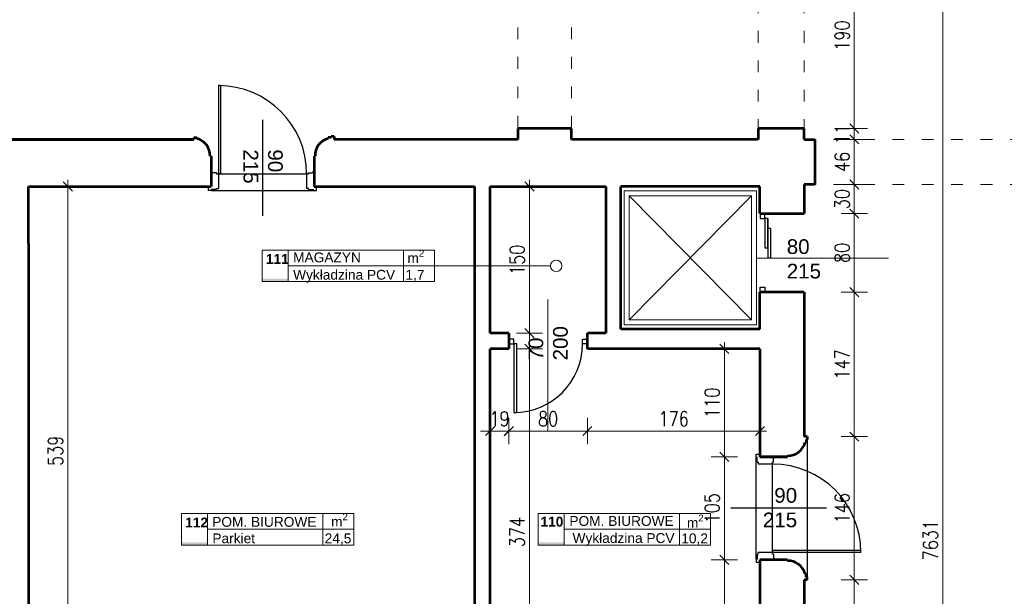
# Model space of a CAD drawing. Header units: millimetres. Extents: x 56977 to 67992, y 30187 to 42235.
# Tile 101 of 130: x 64161 to 65165, y 35502 to 36090. Entities that reach past the tile are written whole.
import ezdxf

# ---------------------------------------------------------------- set-up
doc = ezdxf.new("R2010")
doc.units = ezdxf.units.MM
doc.header["$MEASUREMENT"] = 0
doc.linetypes.add('ACAD_ISO03W100', pattern=[30, 12, -18])
doc.layers.get('0').update_dxf_attribs({"lineweight": 13})
doc.layers.get('DEFPOINTS').update_dxf_attribs({"lineweight": 13})
doc.layers.add('AI-OKNA', color=4, linetype='Continuous')
doc.layers.add('okna', color=8, linetype='Continuous')
for name, color, linetype, lineweight in [('AI-OPISY', 3, 'Continuous', 13), ('AI_MURY', 40, 'Continuous', 53), ('AI_WIDOK', 8, 'Continuous', 13), ('Lines', 7, 'Continuous', 13), ('OPISY TABELKI', 30, 'Continuous', 13), ('wymiary', 8, 'Continuous', 13)]:
    doc.layers.add(name, color=color, linetype=linetype, lineweight=lineweight)
doc.styles.add('GENERATED_STYLE_2', font='txt.shx')
doc.styles.get("Standard").update_dxf_attribs({"font": 'txt.shx'})
doc.styles.add('Style-ROMANS', font='ROMANS.shx')
doc.styles.add('WYMIAROWY-08', font='ROMANS.shx', dxfattribs={"width": 0.8})
doc.dimstyles.new('DYBY', dxfattribs={"dimscale": 100, "dimtxt": 0.15, "dimasz": 0.05, "dimexe": 0.05, "dimexo": 0.1, "dimgap": 0.05, "dimtad": 1, "dimdec": 0, "dimdsep": 46, "dimlunit": 5, "dimtxsty": 'WYMIAROWY-08', "dimblk": 'M_STRZ', "dimcen": 0.1, "dimse1": 1, "dimse2": 1, "dimclrd": 7, "dimclre": 7, "dimclrt": 1, "dimadec": 0, "dimazin": 0, "dimtfac": 1, "dimtdec": 0, "dimtmove": 2, "dimatfit": 3, "dimldrblk": 'M_STRZ', "dimfxl": 0, "dimtolj": 1, "dimarcsym": 0})

# ---------------------------------------------------------------- blocks, each defined once
blk = doc.blocks.new('M_STRZ')
for p, q in [((0, 2.66), (0, 0)), ((-1.33, 0), (1.33, 0)), ((-0.94, -0.94), (0.94, 0.94)), ((0, 0), (0, -2.66))]:
    blk.add_line(p, q)
blk = doc.blocks.new('*U833')
at = {"layer": 'DEFPOINTS', "color": 0}
for p in [(64959.5, 36168.6), (64959.5, 35979.1), (65011.7, 35979.1)]:
    blk.add_point(p, dxfattribs=at)
at = {"layer": 'wymiary', "color": 7, "lineweight": -2}
blk.add_line((65011.7, 36163.6), (65011.7, 35984.1), dxfattribs=at)
at = {"layer": 'wymiary', "color": 7, "lineweight": -2, "xscale": 5, "yscale": 5, "zscale": 5}
for p, rotation in [((65011.7, 36168.6), 90), ((65011.7, 35979.1), 270)]:
    blk.add_blockref('M_STRZ', p, dxfattribs=dict(at, rotation=rotation))
at = {"layer": 'wymiary', "color": 1, "insert": (64999.2, 36073.9), "char_height": 15, "attachment_point": 5, "rotation": 90, "style": 'WYMIAROWY-08'}
blk.add_mtext('190', dxfattribs=at)
blk = doc.blocks.new('*D2366')
at = {"layer": 'DEFPOINTS'}
for p in [(64959.5, 36168.6), (64999.2, 36089.3), (64959.5, 35979.1), (65011.7, 35979.1)]:
    blk.add_point(p, dxfattribs=at)
at = {"layer": 'wymiary', "color": 7}
blk.add_blockref('*U833', (0, 0), dxfattribs=at)
blk = doc.blocks.new('*U834')
at = {"layer": 'DEFPOINTS', "color": 0}
for p in [(64960.5, 35979.1), (64960.5, 35968.1), (65011.7, 35968.1)]:
    blk.add_point(p, dxfattribs=at)
at = {"layer": 'wymiary', "color": 7, "lineweight": -2}
for p, q in [((65011.7, 35984.1), (65011.7, 35989.1)), ((65011.7, 35979.1), (65011.7, 35968.1)), ((65011.7, 35963.1), (65011.7, 35958.1))]:
    blk.add_line(p, q, dxfattribs=at)
at = {"layer": 'wymiary', "color": 7, "lineweight": -2, "xscale": 5, "yscale": 5, "zscale": 5}
for p, rotation in [((65011.7, 35979.1), 270), ((65011.7, 35968.1), 90)]:
    blk.add_blockref('M_STRZ', p, dxfattribs=dict(at, rotation=rotation))
at = {"layer": 'wymiary', "color": 1, "insert": (64999.2, 35973.6), "char_height": 15, "attachment_point": 5, "rotation": 90, "style": 'WYMIAROWY-08'}
blk.add_mtext('11', dxfattribs=at)
blk = doc.blocks.new('*D2367')
at = {"layer": 'DEFPOINTS'}
for p in [(64999.2, 35983.4), (64960.5, 35979.1), (64960.5, 35968.1), (65011.7, 35968.1)]:
    blk.add_point(p, dxfattribs=at)
at = {"layer": 'wymiary', "color": 7}
blk.add_blockref('*U834', (0, 0), dxfattribs=at)
blk = doc.blocks.new('*U835')
at = {"layer": 'DEFPOINTS', "color": 0}
for p in [(64960.5, 35968.1), (64960.5, 35922.1), (65011.7, 35922.1)]:
    blk.add_point(p, dxfattribs=at)
at = {"layer": 'wymiary', "color": 7, "lineweight": -2}
blk.add_line((65011.7, 35963.1), (65011.7, 35927.1), dxfattribs=at)
at = {"layer": 'wymiary', "color": 7, "lineweight": -2, "xscale": 5, "yscale": 5, "zscale": 5}
for p, rotation in [((65011.7, 35968.1), 90), ((65011.7, 35922.1), 270)]:
    blk.add_blockref('M_STRZ', p, dxfattribs=dict(at, rotation=rotation))
at = {"layer": 'wymiary', "color": 1, "insert": (64999.2, 35945.1), "char_height": 15, "attachment_point": 5, "rotation": 90, "style": 'WYMIAROWY-08'}
blk.add_mtext('46', dxfattribs=at)
blk = doc.blocks.new('*D2368')
at = {"layer": 'DEFPOINTS'}
for p in [(64960.5, 35968.1), (64999.2, 35955.7), (64960.5, 35922.1), (65011.7, 35922.1)]:
    blk.add_point(p, dxfattribs=at)
at = {"layer": 'wymiary', "color": 7}
blk.add_blockref('*U835', (0, 0), dxfattribs=at)
blk = doc.blocks.new('*U836')
at = {"layer": 'DEFPOINTS', "color": 0}
for p in [(64960.5, 35922.1), (64960.5, 35892.4), (65011.7, 35892.4)]:
    blk.add_point(p, dxfattribs=at)
at = {"layer": 'wymiary', "color": 7, "lineweight": -2}
blk.add_line((65011.7, 35917.1), (65011.7, 35897.4), dxfattribs=at)
at = {"layer": 'wymiary', "color": 7, "lineweight": -2, "xscale": 5, "yscale": 5, "zscale": 5}
for p, rotation in [((65011.7, 35922.1), 90), ((65011.7, 35892.4), 270)]:
    blk.add_blockref('M_STRZ', p, dxfattribs=dict(at, rotation=rotation))
at = {"layer": 'wymiary', "color": 1, "insert": (64999.2, 35907.2), "char_height": 15, "attachment_point": 5, "rotation": 90, "style": 'WYMIAROWY-08'}
blk.add_mtext('30', dxfattribs=at)
blk = doc.blocks.new('*D2369')
at = {"layer": 'DEFPOINTS'}
for p in [(64960.5, 35922.1), (64999.2, 35917.9), (64960.5, 35892.4), (65011.7, 35892.4)]:
    blk.add_point(p, dxfattribs=at)
at = {"layer": 'wymiary', "color": 7}
blk.add_blockref('*U836', (0, 0), dxfattribs=at)
blk = doc.blocks.new('*U837')
at = {"layer": 'DEFPOINTS', "color": 0}
for p in [(64960.5, 35892.4), (64960.5, 35812.4), (65011.7, 35812.4)]:
    blk.add_point(p, dxfattribs=at)
at = {"layer": 'wymiary', "color": 7, "lineweight": -2}
blk.add_line((65011.7, 35887.4), (65011.7, 35817.4), dxfattribs=at)
at = {"layer": 'wymiary', "color": 7, "lineweight": -2, "xscale": 5, "yscale": 5, "zscale": 5}
for p, rotation in [((65011.7, 35892.4), 90), ((65011.7, 35812.4), 270)]:
    blk.add_blockref('M_STRZ', p, dxfattribs=dict(at, rotation=rotation))
at = {"layer": 'wymiary', "color": 1, "insert": (64999.2, 35852.4), "char_height": 15, "attachment_point": 5, "rotation": 90, "style": 'WYMIAROWY-08'}
blk.add_mtext('80', dxfattribs=at)
blk = doc.blocks.new('*D2370')
at = {"layer": 'DEFPOINTS'}
for p in [(64960.5, 35892.4), (64999.2, 35863), (64960.5, 35812.4), (65011.7, 35812.4)]:
    blk.add_point(p, dxfattribs=at)
at = {"layer": 'wymiary', "color": 7}
blk.add_blockref('*U837', (0, 0), dxfattribs=at)
blk = doc.blocks.new('*U838')
at = {"layer": 'DEFPOINTS', "color": 0}
for p in [(64960.5, 35519.1), (64960.5, 35216.6), (65011.7, 35216.6)]:
    blk.add_point(p, dxfattribs=at)
at = {"layer": 'wymiary', "color": 7, "lineweight": -2}
blk.add_line((65011.7, 35514.1), (65011.7, 35221.6), dxfattribs=at)
at = {"layer": 'wymiary', "color": 7, "lineweight": -2, "xscale": 5, "yscale": 5, "zscale": 5}
for p, rotation in [((65011.7, 35519.1), 90), ((65011.7, 35216.6), 270)]:
    blk.add_blockref('M_STRZ', p, dxfattribs=dict(at, rotation=rotation))
at = {"layer": 'wymiary', "color": 1, "insert": (64999.2, 35367.9), "char_height": 15, "attachment_point": 5, "rotation": 90, "style": 'WYMIAROWY-08'}
blk.add_mtext('303', dxfattribs=at)
blk = doc.blocks.new('*D2371')
at = {"layer": 'DEFPOINTS'}
for p in [(64960.5, 35519.1), (64999.2, 35384.2), (64960.5, 35216.6), (65011.7, 35216.6)]:
    blk.add_point(p, dxfattribs=at)
at = {"layer": 'wymiary', "color": 7}
blk.add_blockref('*U838', (0, 0), dxfattribs=at)
blk = doc.blocks.new('*U952')
at = {"layer": 'DEFPOINTS', "color": 0}
for p in [(65011.7, 39375.1), (65011.6, 31744.1), (65102, 31744.1)]:
    blk.add_point(p, dxfattribs=at)
at = {"layer": 'wymiary', "color": 7, "lineweight": -2}
blk.add_line((65102.1, 39370.1), (65102, 31749.1), dxfattribs=at)
at = {"layer": 'wymiary', "color": 7, "lineweight": -2, "xscale": 5, "yscale": 5, "zscale": 5}
for p, rotation in [((65102.1, 39375.1), 89.99988153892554), ((65102, 31744.1), 269.9998815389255)]:
    blk.add_blockref('M_STRZ', p, dxfattribs=dict(at, rotation=rotation))
at = {"layer": 'wymiary', "color": 1, "insert": (65089.5, 35559.6), "char_height": 15, "attachment_point": 5, "rotation": 89.9999, "style": 'WYMIAROWY-08'}
blk.add_mtext('\\H15.000000;7631', dxfattribs=at)
blk = doc.blocks.new('*D2485')
at = {"layer": 'DEFPOINTS'}
for p in [(65011.7, 39375.1), (65089.5, 35581.6), (65011.6, 31744.1), (65102, 31744.1)]:
    blk.add_point(p, dxfattribs=at)
at = {"layer": 'wymiary', "color": 7}
blk.add_blockref('*U952', (0, 0), dxfattribs=at)
blk = doc.blocks.new('*U1266')
at = {"layer": 'DEFPOINTS', "color": 0}
for p in [(64960.5, 35665.1), (64960.5, 35519.1), (65011.7, 35519.1)]:
    blk.add_point(p, dxfattribs=at)
at = {"layer": 'wymiary', "color": 7, "lineweight": -2}
blk.add_line((65011.7, 35660.1), (65011.7, 35524.1), dxfattribs=at)
at = {"layer": 'wymiary', "color": 7, "lineweight": -2, "xscale": 5, "yscale": 5, "zscale": 5}
for p, rotation in [((65011.7, 35665.1), 90), ((65011.7, 35519.1), 270)]:
    blk.add_blockref('M_STRZ', p, dxfattribs=dict(at, rotation=rotation))
at = {"layer": 'wymiary', "color": 1, "insert": (64999.2, 35592.1), "char_height": 15, "attachment_point": 5, "rotation": 90, "style": 'WYMIAROWY-08'}
blk.add_mtext('146', dxfattribs=at)
blk = doc.blocks.new('*D2797')
at = {"layer": 'DEFPOINTS'}
for p in [(64960.5, 35665.1), (64999.2, 35607.6), (64960.5, 35519.1), (65011.7, 35519.1)]:
    blk.add_point(p, dxfattribs=at)
at = {"layer": 'wymiary', "color": 7}
blk.add_blockref('*U1266', (0, 0), dxfattribs=at)
blk = doc.blocks.new('*U1267')
at = {"layer": 'DEFPOINTS', "color": 0}
for p in [(64960.5, 35812.4), (64960.5, 35665.1), (65011.7, 35665.1)]:
    blk.add_point(p, dxfattribs=at)
at = {"layer": 'wymiary', "color": 7, "lineweight": -2}
blk.add_line((65011.7, 35807.4), (65011.7, 35670.1), dxfattribs=at)
at = {"layer": 'wymiary', "color": 7, "lineweight": -2, "xscale": 5, "yscale": 5, "zscale": 5}
for p, rotation in [((65011.7, 35812.4), 90), ((65011.7, 35665.1), 270)]:
    blk.add_blockref('M_STRZ', p, dxfattribs=dict(at, rotation=rotation))
at = {"layer": 'wymiary', "color": 1, "insert": (64999.2, 35738.7), "char_height": 15, "attachment_point": 5, "rotation": 90, "style": 'WYMIAROWY-08'}
blk.add_mtext('147', dxfattribs=at)
blk = doc.blocks.new('*D2798')
at = {"layer": 'DEFPOINTS'}
for p in [(64960.5, 35812.4), (64999.2, 35754.2), (64960.5, 35665.1), (65011.7, 35665.1)]:
    blk.add_point(p, dxfattribs=at)
at = {"layer": 'wymiary', "color": 7}
blk.add_blockref('*U1267', (0, 0), dxfattribs=at)
blk = doc.blocks.new('*U1399')
at = {"layer": 'DEFPOINTS', "color": 0}
for p in [(64169.8, 35920.1), (64169.8, 35381.1), (64209.7, 35381.1)]:
    blk.add_point(p, dxfattribs=at)
at = {"layer": 'wymiary', "color": 7, "lineweight": -2}
blk.add_line((64209.7, 35915.1), (64209.7, 35386.1), dxfattribs=at)
at = {"layer": 'wymiary', "color": 7, "lineweight": -2, "xscale": 5, "yscale": 5, "zscale": 5}
for p, rotation in [((64209.7, 35920.1), 90), ((64209.7, 35381.1), 270)]:
    blk.add_blockref('M_STRZ', p, dxfattribs=dict(at, rotation=rotation))
at = {"layer": 'wymiary', "color": 1, "insert": (64197.2, 35650.6), "char_height": 15, "attachment_point": 5, "rotation": 90, "style": 'WYMIAROWY-08'}
blk.add_mtext('539', dxfattribs=at)
blk = doc.blocks.new('*D2930')
at = {"layer": 'DEFPOINTS'}
for p in [(64169.8, 35920.1), (64197.2, 35666.9), (64169.8, 35381.1), (64209.7, 35381.1)]:
    blk.add_point(p, dxfattribs=at)
at = {"layer": 'wymiary', "color": 7}
blk.add_blockref('*U1399', (0, 0), dxfattribs=at)
blk = doc.blocks.new('*U1422')
at = {"layer": 'DEFPOINTS', "color": 0}
for p in [(64640.5, 35754.6), (64659.5, 35754.6), (64659.5, 35670.8)]:
    blk.add_point(p, dxfattribs=at)
at = {"layer": 'wymiary', "color": 7, "lineweight": -2}
for p, q in [((64635.5, 35670.8), (64630.5, 35670.8)), ((64640.5, 35670.8), (64659.5, 35670.8)), ((64664.5, 35670.8), (64669.5, 35670.8))]:
    blk.add_line(p, q, dxfattribs=at)
at = {"layer": 'wymiary', "color": 7, "lineweight": -2, "xscale": 5, "yscale": 5, "zscale": 5}
for p, rotation in [((64640.5, 35670.8), 359.9667589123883), ((64659.5, 35670.8), 179.9667589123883)]:
    blk.add_blockref('M_STRZ', p, dxfattribs=dict(at, rotation=rotation))
at = {"layer": 'wymiary', "color": 1, "insert": (64650, 35683.3), "char_height": 15, "attachment_point": 5, "rotation": 359.9668, "style": 'WYMIAROWY-08'}
blk.add_mtext('19', dxfattribs=at)
blk = doc.blocks.new('*D2953')
at = {"layer": 'DEFPOINTS'}
for p in [(64640.5, 35754.6), (64659.5, 35754.6), (64659.5, 35670.8), (64640.2, 35658.3)]:
    blk.add_point(p, dxfattribs=at)
at = {"layer": 'wymiary', "color": 7}
blk.add_blockref('*U1422', (0, 0), dxfattribs=at)
blk = doc.blocks.new('*U1423')
at = {"layer": 'DEFPOINTS', "color": 0}
for p in [(64659.5, 35754.6), (64739.5, 35754.6), (64739.5, 35670.8)]:
    blk.add_point(p, dxfattribs=at)
at = {"layer": 'wymiary', "color": 7, "lineweight": -2}
blk.add_line((64664.5, 35670.7), (64734.5, 35670.8), dxfattribs=at)
at = {"layer": 'wymiary', "color": 7, "lineweight": -2, "xscale": 5, "yscale": 5, "zscale": 5}
for p, rotation in [((64659.5, 35670.7), 180.0119617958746), ((64739.5, 35670.8), 0.01196179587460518)]:
    blk.add_blockref('M_STRZ', p, dxfattribs=dict(at, rotation=rotation))
at = {"layer": 'wymiary', "color": 1, "insert": (64699.5, 35683.2), "char_height": 15, "attachment_point": 5, "rotation": 0.012, "style": 'WYMIAROWY-08'}
blk.add_mtext('80', dxfattribs=at)
blk = doc.blocks.new('*D2954')
at = {"layer": 'DEFPOINTS'}
for p in [(64659.5, 35754.6), (64739.5, 35754.6), (64739.5, 35670.8), (64688.9, 35658.2)]:
    blk.add_point(p, dxfattribs=at)
at = {"layer": 'wymiary', "color": 7}
blk.add_blockref('*U1423', (0, 0), dxfattribs=at)
blk = doc.blocks.new('*U1424')
at = {"layer": 'DEFPOINTS', "color": 0}
for p in [(64739.5, 35754.6), (64915.5, 35754.6), (64915.5, 35670.8)]:
    blk.add_point(p, dxfattribs=at)
at = {"layer": 'wymiary', "color": 7, "lineweight": -2}
blk.add_line((64744.5, 35670.8), (64910.5, 35670.8), dxfattribs=at)
at = {"layer": 'wymiary', "color": 7, "lineweight": -2, "xscale": 5, "yscale": 5, "zscale": 5}
for p, rotation in [((64739.5, 35670.8), 180.0003545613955), ((64915.5, 35670.8), 0.0003545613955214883)]:
    blk.add_blockref('M_STRZ', p, dxfattribs=dict(at, rotation=rotation))
at = {"layer": 'wymiary', "color": 1, "insert": (64827.5, 35683.3), "char_height": 15, "attachment_point": 5, "rotation": 0.0004, "style": 'WYMIAROWY-08'}
blk.add_mtext('176', dxfattribs=at)
blk = doc.blocks.new('*D2955')
at = {"layer": 'DEFPOINTS'}
for p in [(64739.5, 35754.6), (64915.5, 35754.6), (64915.5, 35670.8), (64812, 35658.3)]:
    blk.add_point(p, dxfattribs=at)
at = {"layer": 'wymiary', "color": 7}
blk.add_blockref('*U1424', (0, 0), dxfattribs=at)
blk = doc.blocks.new('*U1425')
at = {"layer": 'DEFPOINTS', "color": 0}
for p in [(64640.5, 35754.6), (64640.5, 35381.1), (64680.5, 35381.1)]:
    blk.add_point(p, dxfattribs=at)
at = {"layer": 'wymiary', "color": 7, "lineweight": -2}
blk.add_line((64680.5, 35749.6), (64680.5, 35386.1), dxfattribs=at)
at = {"layer": 'wymiary', "color": 7, "lineweight": -2, "xscale": 5, "yscale": 5, "zscale": 5}
for p, rotation in [((64680.5, 35754.6), 89.99854591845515), ((64680.5, 35381.1), 269.9985459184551)]:
    blk.add_blockref('M_STRZ', p, dxfattribs=dict(at, rotation=rotation))
at = {"layer": 'wymiary', "color": 1, "insert": (64668, 35567.8), "char_height": 15, "attachment_point": 5, "rotation": 89.9985, "style": 'WYMIAROWY-08'}
blk.add_mtext('\\H15.000000;374', dxfattribs=at)
blk = doc.blocks.new('*D2956')
at = {"layer": 'DEFPOINTS'}
for p in [(64640.5, 35754.6), (64668, 35584.2), (64640.5, 35381.1), (64680.5, 35381.1)]:
    blk.add_point(p, dxfattribs=at)
at = {"layer": 'wymiary', "color": 7}
blk.add_blockref('*U1425', (0, 0), dxfattribs=at)
blk = doc.blocks.new('*U1426')
at = {"layer": 'DEFPOINTS', "color": 0}
for p in [(64640.5, 35920.1), (64640.5, 35770.6), (64680.4, 35770.6)]:
    blk.add_point(p, dxfattribs=at)
at = {"layer": 'wymiary', "color": 7, "lineweight": -2}
blk.add_line((64680.4, 35915.1), (64680.4, 35775.6), dxfattribs=at)
at = {"layer": 'wymiary', "color": 7, "lineweight": -2, "xscale": 5, "yscale": 5, "zscale": 5}
for p, rotation in [((64680.4, 35920.1), 89.99636578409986), ((64680.4, 35770.6), 269.9963657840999)]:
    blk.add_blockref('M_STRZ', p, dxfattribs=dict(at, rotation=rotation))
at = {"layer": 'wymiary', "color": 1, "insert": (64667.9, 35845.3), "char_height": 15, "attachment_point": 5, "rotation": 89.9964, "style": 'WYMIAROWY-08'}
blk.add_mtext('150', dxfattribs=at)
blk = doc.blocks.new('*D2957')
at = {"layer": 'DEFPOINTS'}
for p in [(64640.5, 35920.1), (64667.9, 35860.8), (64640.5, 35770.6), (64680.4, 35770.6)]:
    blk.add_point(p, dxfattribs=at)
at = {"layer": 'wymiary', "color": 7}
blk.add_blockref('*U1426', (0, 0), dxfattribs=at)
blk = doc.blocks.new('*U1427')
at = {"layer": 'DEFPOINTS', "color": 0}
for p in [(64915.5, 35539.6), (64879.2, 35381.1), (64915.5, 35381.1)]:
    blk.add_point(p, dxfattribs=at)
at = {"layer": 'wymiary', "color": 7, "lineweight": -2}
blk.add_line((64879.2, 35534.6), (64879.2, 35386.1), dxfattribs=at)
at = {"layer": 'wymiary', "color": 7, "lineweight": -2, "xscale": 5, "yscale": 5, "zscale": 5}
for p, rotation in [((64879.2, 35539.6), 90), ((64879.2, 35381.1), 270)]:
    blk.add_blockref('M_STRZ', p, dxfattribs=dict(at, rotation=rotation))
at = {"layer": 'wymiary', "color": 1, "insert": (64866.7, 35460.4), "char_height": 15, "attachment_point": 5, "rotation": 90, "style": 'WYMIAROWY-08'}
blk.add_mtext('159', dxfattribs=at)
blk = doc.blocks.new('*D2958')
at = {"layer": 'DEFPOINTS'}
for p in [(64915.5, 35539.6), (64891.7, 35475.8), (64879.2, 35381.1), (64915.5, 35381.1)]:
    blk.add_point(p, dxfattribs=at)
at = {"layer": 'wymiary', "color": 7}
blk.add_blockref('*U1427', (0, 0), dxfattribs=at)
blk = doc.blocks.new('*U1428')
at = {"layer": 'DEFPOINTS', "color": 0}
for p in [(64915.5, 35644.6), (64879.2, 35539.6), (64915.5, 35539.6)]:
    blk.add_point(p, dxfattribs=at)
at = {"layer": 'wymiary', "color": 7, "lineweight": -2}
blk.add_line((64879.2, 35639.6), (64879.2, 35544.6), dxfattribs=at)
at = {"layer": 'wymiary', "color": 7, "lineweight": -2, "xscale": 5, "yscale": 5, "zscale": 5}
for p, rotation in [((64879.2, 35644.6), 90), ((64879.2, 35539.6), 270)]:
    blk.add_blockref('M_STRZ', p, dxfattribs=dict(at, rotation=rotation))
at = {"layer": 'wymiary', "color": 1, "insert": (64866.7, 35592.1), "char_height": 15, "attachment_point": 5, "rotation": 90, "style": 'WYMIAROWY-08'}
blk.add_mtext('105', dxfattribs=at)
blk = doc.blocks.new('*D2959')
at = {"layer": 'DEFPOINTS'}
for p in [(64915.5, 35644.6), (64891.7, 35607.6), (64879.2, 35539.6), (64915.5, 35539.6)]:
    blk.add_point(p, dxfattribs=at)
at = {"layer": 'wymiary', "color": 7}
blk.add_blockref('*U1428', (0, 0), dxfattribs=at)
blk = doc.blocks.new('*U1429')
at = {"layer": 'DEFPOINTS', "color": 0}
for p in [(64915.5, 35754.6), (64879.2, 35644.6), (64915.5, 35644.6)]:
    blk.add_point(p, dxfattribs=at)
at = {"layer": 'wymiary', "color": 7, "lineweight": -2}
blk.add_line((64879.2, 35749.6), (64879.2, 35649.6), dxfattribs=at)
at = {"layer": 'wymiary', "color": 7, "lineweight": -2, "xscale": 5, "yscale": 5, "zscale": 5}
for p, rotation in [((64879.2, 35754.6), 90), ((64879.2, 35644.6), 270)]:
    blk.add_blockref('M_STRZ', p, dxfattribs=dict(at, rotation=rotation))
at = {"layer": 'wymiary', "color": 1, "insert": (64866.7, 35699.6), "char_height": 15, "attachment_point": 5, "rotation": 90, "style": 'WYMIAROWY-08'}
blk.add_mtext('110', dxfattribs=at)
blk = doc.blocks.new('*D2960')
at = {"layer": 'DEFPOINTS'}
for p in [(64915.5, 35754.6), (64891.7, 35715.1), (64879.2, 35644.6), (64915.5, 35644.6)]:
    blk.add_point(p, dxfattribs=at)
at = {"layer": 'wymiary', "color": 7}
blk.add_blockref('*U1429', (0, 0), dxfattribs=at)

msp = doc.modelspace()

# ---------------------------------------------------------------- hatches: boundary and pattern name
at = {"layer": 'OPISY TABELKI', "extrusion": (0, 0, -1)}
for points in [[(-64434.5, 35823.1), (-64434.5, 35826), (-64408.1, 35826), (-64408.1, 35823.1)], [(-64352.1, 35554.5), (-64352.1, 35557.4), (-64325.8, 35557.4), (-64325.8, 35554.5)], [(-64715.7, 35554.5), (-64715.7, 35557.4), (-64689.4, 35557.4), (-64689.4, 35554.5)]]:
    msp.add_hatch(color=256, dxfattribs=at).paths.add_polyline_path(points, flags=16)

# ---------------------------------------------------------------- linework, layer by layer
at = {"layer": 'AI-OKNA'}
for p, q in [((64365.3, 36022.9), (64363.3, 36022.9)), ((64363.3, 36022.9), (64363.3, 35932.9)), ((64365.3, 36022.9), (64365.3, 35932.9)), ((64408.3, 35988), (64408.3, 35890.2)), ((64361.3, 35933.9), (64357.3, 35933.9)), ((64361.3, 35933.9), (64361.3, 35932.9)), ((64361.3, 35932.9), (64363.3, 35932.9)), ((64365.3, 35932.9), (64363.3, 35932.9)), ((64363.3, 35932.9), (64363.3, 35918.1)), ((64363.8, 35932.9), (64455.3, 35932.9)), ((64453.3, 35932.9), (64453.3, 35918.1)), ((64455.3, 35932.9), (64453.3, 35932.9)), ((64455.3, 35933.9), (64455.3, 35932.9)), ((64455.3, 35933.9), (64459.3, 35933.9)), ((64353.3, 35916.1), (64353.3, 35920.1)), ((64356.3, 35916.1), (64353.3, 35916.1)), ((64361.3, 35917.1), (64356.3, 35917.1)), ((64356.3, 35916.1), (64356.3, 35917.1)), ((64356.3, 35916.1), (64460.3, 35916.1)), ((64361.3, 35918.1), (64363.3, 35918.1)), ((64361.3, 35917.1), (64361.3, 35918.1)), ((64455.3, 35918.1), (64453.3, 35918.1)), ((64455.3, 35917.1), (64455.3, 35918.1)), ((64455.3, 35917.1), (64460.3, 35917.1)), ((64460.3, 35916.1), (64460.3, 35917.1)), ((64460.3, 35916.1), (64463.3, 35916.1)), ((64463.3, 35916.1), (64463.3, 35920.1)), ((64915.6, 35892.4), (64915.6, 35887.4)), ((64920.6, 35887.4), (64920.6, 35892.4)), ((64915.6, 35887.4), (64920.6, 35887.4)), ((64923.6, 35887.4), (64920.6, 35887.4)), ((64920.6, 35887.4), (64920.6, 35857.4)), ((64923.6, 35857.4), (64923.6, 35887.4)), ((64923.6, 35887.4), (64923.6, 35857.4)), ((64926.6, 35877.4), (64923.6, 35877.4)), ((64926.6, 35847.4), (64926.6, 35877.4)), ((64920.6, 35857.4), (64923.6, 35857.4)), ((64923.6, 35857.4), (64923.6, 35847.4)), ((64923.6, 35847.4), (64926.6, 35847.4)), ((64915.6, 35812.4), (64915.6, 35817.4)), ((64915.6, 35817.4), (64920.6, 35817.4)), ((64920.6, 35817.4), (64920.6, 35812.4)), ((64664.5, 35764.6), (64659.5, 35764.6)), ((64664.5, 35759.6), (64664.5, 35764.6)), ((64734.5, 35759.6), (64734.5, 35764.6)), ((64734.5, 35764.6), (64739.5, 35764.6)), ((64659.5, 35759.6), (64664.5, 35759.6)), ((64664.5, 35759.6), (64664.5, 35689.6)), ((64667.5, 35759.6), (64664.5, 35759.6)), ((64667.5, 35689.6), (64667.5, 35759.6)), ((64739.5, 35759.6), (64734.5, 35759.6)), ((64664.5, 35689.6), (64667.5, 35689.6)), ((64911.5, 35647.1), (64915.5, 35647.1)), ((64911.5, 35644.1), (64911.5, 35647.1)), ((64911.5, 35540.1), (64911.5, 35644.1)), ((64911.5, 35644.1), (64912.5, 35644.1)), ((64912.5, 35639.1), (64912.5, 35644.1)), ((64929.4, 35639.1), (64929.4, 35643.1)), ((64912.5, 35639.1), (64913.5, 35639.1)), ((64913.5, 35639.1), (64913.5, 35637.1)), ((64928.4, 35637.1), (64913.5, 35637.1)), ((64928.4, 35547.6), (64928.4, 35639.1)), ((64928.4, 35639.1), (64928.4, 35637.1)), ((64929.4, 35639.1), (64928.4, 35639.1)), ((64983.4, 35592.1), (64885.7, 35592.1)), ((64911.5, 35540.1), (64912.5, 35540.1)), ((64911.5, 35540.1), (64911.5, 35537.1)), ((64912.5, 35545.1), (64913.5, 35545.1)), ((64912.5, 35545.1), (64912.5, 35540.1)), ((64928.4, 35547.1), (64913.5, 35547.1)), ((64913.5, 35545.1), (64913.5, 35547.1)), ((65018.4, 35549.1), (64928.4, 35549.1)), ((64928.4, 35549.1), (64928.4, 35547.1)), ((65018.4, 35547.1), (64928.4, 35547.1)), ((64928.4, 35545.1), (64928.4, 35547.1)), ((64929.4, 35545.1), (64928.4, 35545.1)), ((64929.4, 35545.1), (64929.4, 35541.1)), ((64911.5, 35537.1), (64915.5, 35537.1))]:
    msp.add_line(p, q, dxfattribs=at)
for centre, radius, start, end in [((64363.3, 35932.9), 90, 0, 90), ((64355.8, 35933.9), 1.5, 0, 90), ((64460.8, 35933.9), 1.5, 90, 180), ((64664.5, 35759.6), 70, 270, 0), ((64929.4, 35644.6), 1.5, 270, 0), ((64928.4, 35547.1), 90, 0, 90), ((64929.4, 35539.6), 1.5, 0, 90)]:
    msp.add_arc(centre, radius, start, end, dxfattribs=at)
at = {"layer": 'AI-OPISY'}
for p, q in [((65046.5, 35847.1), (64911.6, 35847.1)), ((64699.3, 35804.8), (64699.3, 35671.3))]:
    msp.add_line(p, q, dxfattribs=at)
at = {"layer": 'AI_MURY'}
for p, q in [((64723.5, 35979.1), (64668.5, 35979.1)), ((64668.5, 35979.1), (64668.5, 35968.1)), ((64723.5, 35968.1), (64723.5, 35979.1)), ((64960.5, 35979.1), (64913.5, 35979.1)), ((64913.5, 35979.1), (64913.5, 35968.1)), ((64960.5, 35968.1), (64960.5, 35979.1)), ((64338.3, 35968.1), (64089.8, 35968.1)), ((64089.8, 35968.1), (64338.3, 35968.1)), ((64338.3, 35970.1), (64341.3, 35970.1)), ((64338.3, 35970.1), (64338.3, 35968.1)), ((64341.3, 35969.1), (64341.3, 35970.1)), ((64475.3, 35969.1), (64475.3, 35970.1)), ((64478.3, 35970.1), (64475.3, 35970.1)), ((64478.3, 35970.1), (64478.3, 35971.1)), ((64481.3, 35971.1), (64478.3, 35971.1)), ((64481.3, 35971.1), (64481.3, 35968.1)), ((64668.5, 35968.1), (64481.3, 35968.1)), ((64913.5, 35968.1), (64723.5, 35968.1)), ((64960.5, 35968.1), (64971.5, 35968.1)), ((64971.5, 35968.1), (64971.5, 35922.1)), ((64355.8, 35951.1), (64354.8, 35951.1)), ((64355.8, 35951.1), (64355.8, 35920.1)), ((64355.8, 35951.1), (64355.8, 35920.1)), ((64460.8, 35951.1), (64460.8, 35920.1)), ((64460.8, 35951.1), (64461.8, 35951.1)), ((64960.5, 35922.1), (64960.5, 35892.4)), ((64971.5, 35922.1), (64960.5, 35922.1)), ((64169.8, 35862.1), (64169.8, 35920.1)), ((64169.8, 35920.1), (64355.8, 35920.1)), ((64460.8, 35920.1), (64624.5, 35920.1)), ((64624.5, 35920.1), (64624.5, 35381.1)), ((64640.5, 35770.6), (64640.5, 35920.1)), ((64640.5, 35920.1), (64758.5, 35920.1)), ((64758.5, 35920.1), (64758.5, 35770.6)), ((64773.5, 35774.6), (64773.5, 35920.1)), ((64915.5, 35920.1), (64773.5, 35920.1)), ((64915.5, 35892.4), (64915.5, 35920.1)), ((64915.5, 35892.4), (64960.5, 35892.4)), ((64169.8, 35862.1), (64169.8, 35381.1)), ((64915.5, 35774.6), (64915.5, 35812.4)), ((64960.5, 35812.4), (64915.5, 35812.4)), ((64960.5, 35812.4), (64960.5, 35696.1)), ((64659.5, 35770.6), (64640.5, 35770.6)), ((64659.5, 35770.6), (64659.5, 35754.6)), ((64758.5, 35770.6), (64739.5, 35770.6)), ((64739.5, 35754.6), (64739.5, 35770.6)), ((64915.5, 35774.6), (64773.5, 35774.6)), ((64659.5, 35762.6), (64659.5, 35759.6)), ((64640.5, 35381.1), (64640.5, 35754.6)), ((64659.5, 35754.6), (64640.5, 35754.6)), ((64758.5, 35754.6), (64739.5, 35754.6)), ((64915.5, 35754.6), (64758.5, 35754.6)), ((64915.5, 35754.6), (64915.5, 35644.6)), ((64915.5, 35754.6), (64915.5, 35644.6)), ((64960.5, 35696.1), (64960.5, 35665.1)), ((64963.5, 35665.1), (64960.5, 35665.1)), ((64962.5, 35662.1), (64962.5, 35659.1)), ((64962.5, 35662.1), (64963.5, 35662.1)), ((64963.5, 35665.1), (64963.5, 35662.1)), ((64961.5, 35659.1), (64962.5, 35659.1)), ((64915.5, 35644.6), (64943.5, 35644.6)), ((64943.5, 35644.6), (64915.5, 35644.6)), ((64943.5, 35644.6), (64943.5, 35645.6)), ((64915.5, 35539.6), (64915.5, 35381.1)), ((64943.5, 35539.6), (64915.5, 35539.6)), ((64943.5, 35539.6), (64943.5, 35538.6)), ((64961.5, 35525.1), (64962.5, 35525.1)), ((64962.5, 35522.1), (64962.5, 35525.1)), ((64962.5, 35522.1), (64963.5, 35522.1)), ((64963.5, 35519.1), (64963.5, 35522.1)), ((64960.5, 35519.1), (64960.5, 35216.6)), ((64963.5, 35519.1), (64960.5, 35519.1))]:
    msp.add_line(p, q, dxfattribs=at)
for centre, start, end in [((64336.8, 35951.6), 358.2739, 75.56), ((64479.8, 35951.6), 104.44, 181.7261), ((64944.1, 35663.6), 268.2739, 345.56), ((64944.1, 35520.6), 14.44, 91.7261)]:
    msp.add_arc(centre, 18, start, end, dxfattribs=at)
at = {"layer": 'AI_WIDOK', "color": 251, "linetype": 'ACAD_ISO03W100'}
for p, q in [((64668.5, 35980.1), (64668.5, 36171.1)), ((64723.5, 35980.1), (64723.5, 36171.1)), ((64913.5, 36168.6), (64913.5, 35968.1)), ((64960.5, 36168.6), (64960.5, 35968.1)), ((64960.5, 35968.1), (65221.5, 35968.1)), ((64960.5, 35922.1), (65214.5, 35922.1))]:
    msp.add_line(p, q, dxfattribs=at)
at = {"layer": 'Lines', "color": 9, "linetype": 'Continuous'}
for p, q in [((64911.8, 35915.6), (64777.2, 35915.6)), ((64777.2, 35915.6), (64777.2, 35779.1)), ((64911.8, 35915.6), (64911.8, 35779.1)), ((64906.8, 35910.6), (64782.2, 35784.1)), ((64906.8, 35784.1), (64782.2, 35910.6)), ((64906.8, 35910.6), (64782.2, 35910.6)), ((64782.2, 35910.6), (64782.2, 35784.1)), ((64906.8, 35910.6), (64906.8, 35784.1)), ((64906.8, 35784.1), (64782.2, 35784.1)), ((64911.8, 35779.1), (64777.2, 35779.1))]:
    msp.add_line(p, q, dxfattribs=at)
at = {"layer": 'okna'}
msp.add_line((64963.5, 35662.1), (64963.5, 35522.1), dxfattribs=at)
at = {"layer": 'OPISY TABELKI'}
for p, q in [((64408.1, 35855.3), (64583.8, 35855.3)), ((64408.1, 35855.3), (64408.1, 35823.1)), ((64434.5, 35855.3), (64434.5, 35823.1)), ((64552, 35855.3), (64552, 35823.1)), ((64583.8, 35855.3), (64583.8, 35823.1)), ((64434.5, 35839.2), (64583.8, 35839.2)), ((64583.8, 35839.2), (64701.9, 35839.2)), ((64408.1, 35823.1), (64583.8, 35823.1)), ((64325.8, 35586.7), (64501.5, 35586.7)), ((64325.8, 35586.7), (64325.8, 35554.5)), ((64352.1, 35586.7), (64352.1, 35554.5)), ((64469.7, 35586.7), (64469.7, 35554.5)), ((64501.5, 35586.7), (64501.5, 35554.5)), ((64689.4, 35586.7), (64865.1, 35586.7)), ((64689.4, 35586.7), (64689.4, 35554.5)), ((64715.7, 35586.7), (64715.7, 35554.5)), ((64833.3, 35586.7), (64833.3, 35554.5)), ((64865.1, 35586.7), (64865.1, 35554.5)), ((64352.1, 35570.6), (64501.5, 35570.6)), ((64715.7, 35570.6), (64865.1, 35570.6)), ((64325.8, 35554.5), (64501.5, 35554.5)), ((64689.4, 35554.5), (64865.1, 35554.5))]:
    msp.add_line(p, q, dxfattribs=at)
msp.add_circle((64707.8, 35839.2), 5.83, dxfattribs=at)

# ---------------------------------------------------------------- texts
at = {"layer": 'AI-OPISY', "char_height": 15, "width": 45.29, "attachment_point": 1}
for s, insert, rotation in [('\\fArial|b0|i0|c238|p39;90\\P215', (64428.9, 35957.9), 270), ('\\fArial|b0|i0|c238|p39;70\\P200', (64679.5, 35742.8), 90)]:
    msp.add_mtext(s, dxfattribs=dict(at, insert=insert, rotation=rotation))
at = {"layer": 'AI-OPISY', "char_height": 15, "width": 45.29}
for s, insert, attachment_point in [('\\fArial|b0|i0|c238|p39;80\\P215', (64942.8, 35866.3), 1), ('\\fArial|b0|i0|c238|p39;90\\P215', (64953.4, 35612.7), 3)]:
    msp.add_mtext(s, dxfattribs=dict(at, insert=insert, attachment_point=attachment_point))
at = {"layer": 'OPISY TABELKI', "color": 7, "char_height": 10, "width": 168.659, "attachment_point": 1, "style": 'GENERATED_STYLE_2'}
for s, insert in [('\\fArial|b1|i0|c238|p39;111', (64411.8, 35851.2)), ('\\fArial|b0|i0|c238|p39;MAGAZYN       ', (64439.5, 35852.8)), ('\\A1;\\fArial|b0|i0|c238|p39;m\\H7.000000;\\S2^  ;', (64556.1, 35855.6)), ('\\fArial|b0|i0|c238|p39;Wykładzina PCV        ', (64439.5, 35835.1)), ('\\fArial|b0|i0|c238|p39;1,7        ', (64554, 35835.1)), ('\\fArial|b1|i0|c238|p39;112', (64329.5, 35582.6)), ('\\fArial|b0|i0|c238|p39;POM. BIUROWE       ', (64357, 35583.2)), ('\\A1;\\fArial|b0|i0|c238|p39;m\\H7.000000;\\S2^  ;', (64478.2, 35586.9)), ('\\fArial|b1|i0|c238|p39;110', (64691.7, 35583.4)), ('\\fArial|b0|i0|c238|p39;POM. BIUROWE       ', (64721.2, 35584.1)), ('\\A1;\\fArial|b0|i0|c238|p39;m\\H7.000000;\\S2^  ;', (64841, 35585.6)), ('\\fArial|b0|i0|c238|p39;Parkiet          ', (64357.2, 35566.4)), ('\\fArial|b0|i0|c238|p39;24,5          ', (64471.7, 35566.4)), ('\\fArial|b0|i0|c238|p39;Wykładzina PCV     ', (64724.4, 35566.7)), ('\\fArial|b0|i0|c238|p39;10,2         ', (64835.3, 35566.4))]:
    msp.add_mtext(s, dxfattribs=dict(at, insert=insert))

# ---------------------------------------------------------------- dimensions: what is measured, and where the dimension line sits
at = {"layer": 'wymiary', "color": 7}
for base, p1, p2, angle, picture, middle in [((65102, 31744.1), (65011.7, 39375.1), (65011.6, 31744.1), 269.9999, '*D2485', (65089.5, 35581.6)), ((65011.6678832, 35979.1168622), (64959.5352819, 36168.6168622), (64959.5352819, 35979.1168622), 270, '*D2366', (64999.1678832, 36089.3454337)), ((65011.7, 35968.1), (64960.5, 35979.1), (64960.5, 35968.1), 270, '*D2367', (64999.2, 35983.4)), ((65011.7, 35922.1), (64960.5, 35968.1), (64960.5, 35922.1), 270, '*D2368', (64999.2, 35955.7)), ((64209.7, 35381.1), (64169.8, 35920.1), (64169.8, 35381.1), 270, '*D2930', (64197.2, 35666.9)), ((64680.4, 35770.6), (64640.5, 35920.1), (64640.5, 35770.6), 269.9964, '*D2957', (64667.9, 35860.8)), ((65011.7, 35892.4), (64960.5, 35922.1), (64960.5, 35892.4), 270, '*D2369', (64999.2, 35917.9)), ((65011.7, 35812.4), (64960.5, 35892.4), (64960.5, 35812.4), 270, '*D2370', (64999.2, 35863)), ((65011.7, 35665.1), (64960.5, 35812.4), (64960.5, 35665.1), 270, '*D2798', (64999.2, 35754.2)), ((64680.4587, 35381.0651), (64640.5437, 35754.6101), (64640.5342, 35381.0662), 269.9985, '*D2956', (64667.9639, 35584.1731)), ((64879.2, 35644.6), (64915.5, 35754.6), (64915.5, 35644.6), 270, '*D2960', (64891.7, 35715.1)), ((64659.5, 35670.8), (64640.5, 35754.6), (64659.5, 35754.6), 359.9668, '*D2953', (64640.2, 35658.3)), ((64739.5, 35670.8), (64659.5, 35754.6), (64739.5, 35754.6), 0.012, '*D2954', (64688.9, 35658.2)), ((64915.5, 35670.8), (64739.5, 35754.6), (64915.5, 35754.6), 0.0004, '*D2955', (64812, 35658.3)), ((65011.7, 35519.1), (64960.5, 35665.1), (64960.5, 35519.1), 270, '*D2797', (64999.2, 35607.6)), ((64879.2, 35539.6), (64915.5, 35644.6), (64915.5, 35539.6), 270, '*D2959', (64891.7, 35607.6)), ((64879.2423, 35381.1076), (64915.5327, 35539.6169), (64915.5327, 35381.1076), 270, '*D2958', (64891.7423, 35475.8408)), ((65011.6678832, 35216.6168622), (64960.5326819, 35519.1168622), (64960.5326819, 35216.6168622), 270, '*D2371', (64999.1678832, 35384.2025765))]:
    dim = msp.add_linear_dim(base=base, p1=p1, p2=p2, angle=angle, dimstyle='DYBY', override={"dimtad": 0, "dimtxsty": 'Style-ROMANS', "dimcen": 0.001, "dimclrd": 0, "dimclre": 0}, dxfattribs=at)
    dim.commit()
    dim.dimension.update_dxf_attribs({"geometry": picture, "text_midpoint": middle, "dimtype": 128})

doc.saveas('drawing.dxf')
